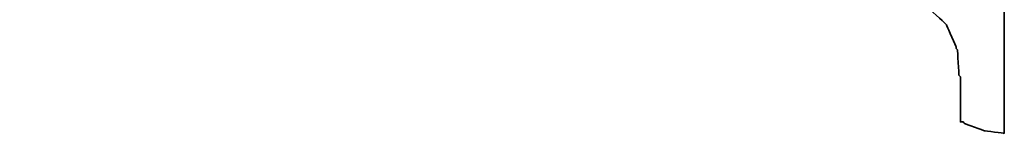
# Model space of a CAD drawing. Header units: millimetres. Extents: x 16.2 to 116, y 28.2 to 93.3.
# Tile 33 of 54: x 101.004 to 102.518, y 55.829 to 56.004. Entities that reach past the tile are written whole.
import ezdxf

# ---------------------------------------------------------------- set-up
doc = ezdxf.new("R2010")
doc.units = ezdxf.units.MM
doc.layers.add('DIM', color=4, linetype='Continuous')
doc.layers.add('layer 1', color=7, linetype='Continuous')

# ---------------------------------------------------------------- blocks, each defined once
blk = doc.blocks.new('TBI MOTION logo(完整正式版)')
at = {"layer": 'layer 1', "color": 22, "lineweight": 35}
blk.add_open_spline([(-40.59125, -7.943749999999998), (-40.59125, -7.943749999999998), (-40.97375, -7.943749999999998), (-40.97375, -7.943749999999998), (-40.97375, -7.943749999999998), (-40.97375, -7.943749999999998), (-41.38125, -7.943749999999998), (-41.38125, -7.943749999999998), (-41.38125, -7.943749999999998), (-41.38125, -7.943749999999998), (-41.54874999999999, -7.943749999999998), (-41.54874999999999, -7.943749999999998), (-41.54874999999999, -7.943749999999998), (-41.54874999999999, -7.943749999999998), (-41.59875, -7.943749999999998), (-41.59875, -7.943749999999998), (-41.59875, -7.943749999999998), (-41.59875, -7.943749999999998), (-41.88374999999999, -7.943749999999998), (-41.88374999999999, -7.943749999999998), (-41.88374999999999, -7.943749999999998), (-41.88374999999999, -7.943749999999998), (-41.90875, -7.91875), (-41.90875, -7.91875), (-41.90875, -7.91875), (-41.90875, -7.91875), (-42.19875, -7.871249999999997), (-42.19875, -7.871249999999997), (-42.19875, -7.871249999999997), (-42.19875, -7.871249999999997), (-42.43875, -7.82375), (-42.43875, -7.82375), (-42.43875, -7.82375), (-42.43875, -7.82375), (-42.45875, -7.82375), (-42.45875, -7.82375), (-42.45875, -7.82375), (-42.45875, -7.82375), (-42.48624999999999, -7.82375), (-42.48624999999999, -7.82375), (-42.48624999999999, -7.82375), (-42.48624999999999, -7.82375), (-42.67625, -7.723749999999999), (-42.67625, -7.723749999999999), (-42.67625, -7.723749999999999), (-42.67625, -7.723749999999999), (-42.70125, -7.70375), (-42.70125, -7.70375), (-42.70125, -7.70375), (-42.70125, -7.70375), (-42.72375, -7.678749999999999), (-42.72375, -7.678749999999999), (-42.72375, -7.678749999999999), (-42.72375, -7.678749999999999), (-42.86875, -7.488749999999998), (-42.86875, -7.488749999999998), (-42.86875, -7.488749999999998), (-42.86875, -7.488749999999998), (-42.89374999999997, -7.438749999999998), (-42.89374999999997, -7.438749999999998), (-42.89374999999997, -7.438749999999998), (-42.89374999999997, -7.438749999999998), (-42.91875, -7.388749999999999), (-42.91875, -7.388749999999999), (-42.91875, -7.388749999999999), (-42.91875, -7.388749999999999), (-42.93874999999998, -7.12875), (-42.93874999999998, -7.12875), (-42.93874999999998, -7.12875), (-42.93874999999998, -7.12875), (-42.96375, -7.103749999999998), (-42.96375, -7.103749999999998), (-42.96375, -7.103749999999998), (-42.96375, -7.103749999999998), (-42.96375, -7.053749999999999), (-42.96375, -7.053749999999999), (-42.96375, -7.053749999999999), (-42.96375, -7.053749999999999), (-42.96375, -7.00875), (-42.96375, -7.00875), (-42.96375, -7.00875), (-42.96375, -7.00875), (-42.91875, -6.69625), (-42.91875, -6.69625), (-42.91875, -6.69625), (-42.91875, -6.69625), (-42.91875, -6.62375), (-42.91875, -6.62375), (-42.91875, -6.62375), (-42.91875, -6.62375), (-42.91875, -6.59625), (-42.91875, -6.59625), (-42.91875, -6.59625), (-42.91875, -6.59625), (-42.91875, -6.57375), (-42.91875, -6.57375), (-42.91875, -6.57375), (-42.91875, -6.57375), (-42.91875, -6.528749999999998), (-42.91875, -6.528749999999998), (-42.91875, -6.528749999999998), (-42.91875, -6.528749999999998), (-42.89374999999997, -6.50375), (-42.89374999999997, -6.50375), (-42.89374999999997, -6.50375), (-42.89374999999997, -6.50375), (-42.84374999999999, -6.38375), (-42.84374999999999, -6.38375), (-42.84374999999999, -6.38375), (-42.84374999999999, -6.38375), (-42.84374999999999, -6.358749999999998), (-42.84374999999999, -6.358749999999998), (-42.84374999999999, -6.358749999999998), (-42.84374999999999, -6.358749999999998), (-42.74625, -6.143749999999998), (-42.74625, -6.143749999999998), (-42.74625, -6.143749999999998), (-42.74625, -6.143749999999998), (-42.70125, -5.853749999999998), (-42.70125, -5.853749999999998), (-42.70125, -5.853749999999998), (-42.70125, -5.853749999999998), (-42.60374999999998, -5.47125), (-42.60374999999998, -5.47125), (-42.60374999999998, -5.47125), (-42.60374999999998, -5.47125), (-42.60374999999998, -5.44875), (-42.60374999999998, -5.44875), (-42.60374999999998, -5.44875), (-42.60374999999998, -5.44875), (-42.38875, -4.678749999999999), (-42.38875, -4.678749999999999), (-42.38875, -4.678749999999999), (-42.38875, -4.678749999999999), (-42.36375, -4.653749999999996), (-42.36375, -4.653749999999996), (-42.36375, -4.653749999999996), (-42.36375, -4.653749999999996), (-42.12375, -3.69625), (-42.12375, -3.69625), (-42.12375, -3.69625), (-42.12375, -3.69625), (-42.12375, -3.67374), (-42.12375, -3.67374), (-42.12375, -3.67374), (-42.12375, -3.67374), (-41.78875, -2.593739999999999), (-41.78875, -2.593739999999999), (-41.78875, -2.593739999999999), (-41.78875, -2.593739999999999), (-41.18875, -0.19375), (-41.18875, -0.19375), (-41.18875, -0.19375), (-41.18875, -0.19375), (-40.54375, 2.20624), (-40.54375, 2.20624), (-40.54375, 2.20624), (-40.54375, 2.20624), (-40.25374999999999, 3.308749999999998), (-40.25374999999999, 3.308749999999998), (-40.25374999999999, 3.308749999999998), (-40.25374999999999, 3.308749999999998), (-39.98875, 4.27125), (-39.98875, 4.27125), (-39.98875, 4.27125), (-39.98875, 4.27125), (-39.77375, 5.131249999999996), (-39.77375, 5.131249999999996), (-39.77375, 5.131249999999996), (-39.77375, 5.131249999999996), (-39.67875, 5.47125), (-39.67875, 5.47125), (-39.67875, 5.47125), (-39.67875, 5.47125), (-39.60375, 5.756249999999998), (-39.60375, 5.756249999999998), (-39.60375, 5.756249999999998), (-39.60375, 5.756249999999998), (-39.60375, 5.78125), (-39.60375, 5.78125), (-39.60375, 5.78125), (-39.60375, 5.78125), (-39.50875, 5.97125), (-39.50875, 5.97125), (-39.50875, 5.97125), (-39.50875, 5.97125), (-39.50875, 6.138749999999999), (-39.50875, 6.138749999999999), (-39.50875, 6.138749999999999), (-39.50875, 6.138749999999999), (-39.48625, 6.166249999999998), (-39.48625, 6.166249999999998), (-39.48625, 6.166249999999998), (-39.48625, 6.166249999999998), (-39.46125, 6.286249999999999), (-39.46125, 6.286249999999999), (-39.46125, 6.286249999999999), (-39.46125, 6.286249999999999), (-39.46125, 6.426249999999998), (-39.46125, 6.426249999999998), (-39.46125, 6.426249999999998), (-39.46125, 6.426249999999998), (-39.41375, 6.426249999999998), (-39.41375, 6.426249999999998), (-39.41375, 6.426249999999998), (-39.41375, 6.426249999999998), (-39.29375, 6.69125), (-39.29375, 6.69125), (-39.29375, 6.69125), (-39.29375, 6.69125), (-39.26875, 6.741249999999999), (-39.26875, 6.741249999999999), (-39.26875, 6.741249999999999), (-39.26875, 6.741249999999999), (-39.24375, 6.76625), (-39.24375, 6.76625), (-39.24375, 6.76625), (-39.24375, 6.76625), (-38.98375, 7.006239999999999), (-38.98375, 7.006239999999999), (-38.98375, 7.006239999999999), (-38.98375, 7.006239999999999), (-38.95625, 7.026239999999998), (-38.95625, 7.026239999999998), (-38.95625, 7.026239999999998), (-38.95625, 7.026239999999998), (-38.78875, 7.126239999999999), (-38.78875, 7.126239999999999), (-38.78875, 7.126239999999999), (-38.78875, 7.126239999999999), (-38.76375, 7.126239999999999), (-38.76375, 7.126239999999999), (-38.76375, 7.126239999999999), (-38.76375, 7.126239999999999), (-38.74375, 7.126239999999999), (-38.74375, 7.126239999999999), (-38.74375, 7.126239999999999), (-38.74375, 7.126239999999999), (-38.52875, 7.171249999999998), (-38.52875, 7.171249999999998), (-38.52875, 7.171249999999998), (-38.52875, 7.171249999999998), (-38.52875, 7.196239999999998), (-38.52875, 7.196239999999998), (-38.52875, 7.196239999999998), (-38.52875, 7.196239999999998), (-38.50375, 7.196239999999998), (-38.50375, 7.196239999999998), (-38.50375, 7.196239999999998), (-38.50375, 7.196239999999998), (-38.26125, 7.21875), (-38.26125, 7.21875), (-38.26125, 7.21875), (-38.26125, 7.21875), (-38.23875000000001, 7.246239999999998), (-38.23875000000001, 7.246239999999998), (-38.23875000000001, 7.246239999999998), (-38.23875000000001, 7.246239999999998), (-38.21625, 7.246239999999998), (-38.21625, 7.246239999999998), (-38.21625, 7.246239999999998), (-38.21625, 7.246239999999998), (-38.18875, 7.246239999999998), (-38.18875, 7.246239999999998), (-38.18875, 7.246239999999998), (-38.18875, 7.246239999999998), (-37.90375, 7.246239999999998), (-37.90375, 7.246239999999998), (-37.90375, 7.246239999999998), (-37.90375, 7.246239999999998), (-37.85375, 7.246239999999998), (-37.85375, 7.246239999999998), (-37.85375, 7.246239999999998), (-37.85375, 7.246239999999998), (-37.75875, 7.246239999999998), (-37.75875, 7.246239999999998), (-37.75875, 7.246239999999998), (-37.75875, 7.246239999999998), (-37.42375, 7.246239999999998), (-37.42375, 7.246239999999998), (-37.42375, 7.246239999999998), (-37.42375, 7.246239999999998), (-37.08875, 7.246239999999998), (-37.08875, 7.246239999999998), (-37.08875, 7.246239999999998), (-37.08875, 7.246239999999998), (-37.06375, 7.246239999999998), (-37.06375, 7.246239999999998), (-37.06375, 7.246239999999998), (-37.06375, 7.246239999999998), (-37.06375, 7.266239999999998), (-37.06375, 7.266239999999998), (-37.06375, 7.266239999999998), (-37.06375, 7.266239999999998), (-37.03875, 7.291249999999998), (-37.03875, 7.291249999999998), (-37.03875, 7.291249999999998), (-37.03875, 7.291249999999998), (-37.03875, 7.31625), (-37.03875, 7.31625), (-37.03875, 7.31625), (-37.03875, 7.31625), (-36.94125, 7.676249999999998), (-36.94125, 7.676249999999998), (-36.94125, 7.676249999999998), (-36.94125, 7.676249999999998), (-36.86875, 7.98625), (-36.86875, 7.98625), (-36.86875, 7.98625), (-36.86875, 7.98625), (-36.98875000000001, 7.98625), (-36.98875000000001, 7.98625), (-36.98875000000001, 7.98625), (-36.98875000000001, 7.98625), (-37.42375, 7.98625), (-37.42375, 7.98625), (-37.42375, 7.98625), (-37.42375, 7.98625), (-37.94875, 7.98625), (-37.94875, 7.98625), (-37.94875, 7.98625), (-37.94875, 7.98625), (-38.57375, 7.98625), (-38.57375, 7.98625), (-38.57375, 7.98625), (-38.57375, 7.98625), (-39.29375, 7.98625), (-39.29375, 7.98625), (-39.29375, 7.98625), (-39.29375, 7.98625), (-40.82875, 7.98625), (-40.82875, 7.98625), (-40.82875, 7.98625), (-40.82875, 7.98625), (-42.36375, 7.98625), (-42.36375, 7.98625), (-42.36375, 7.98625), (-42.36375, 7.98625), (-43.08375, 7.98625), (-43.08375, 7.98625), (-43.08375, 7.98625), (-43.08375, 7.98625), (-43.70875, 7.98625), (-43.70875, 7.98625), (-43.70875, 7.98625), (-43.70875, 7.98625), (-44.23375, 7.98625), (-44.23375, 7.98625), (-44.23375, 7.98625), (-44.23375, 7.98625), (-44.66875, 7.98625), (-44.66875, 7.98625), (-44.66875, 7.98625), (-44.66875, 7.98625), (-44.88375, 7.98625), (-44.88375, 7.98625), (-44.88375, 7.98625), (-44.88375, 7.98625), (-44.90874999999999, 7.94125), (-44.90874999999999, 7.94125), (-44.90874999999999, 7.94125), (-44.90874999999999, 7.94125), (-44.90874999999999, 7.916249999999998), (-44.90874999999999, 7.916249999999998), (-44.90874999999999, 7.916249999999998), (-44.90874999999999, 7.916249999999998), (-45.00375, 7.55625), (-45.00375, 7.55625), (-45.00375, 7.55625), (-45.00375, 7.55625), (-45.05374999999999, 7.246239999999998), (-45.05374999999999, 7.246239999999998), (-45.05374999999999, 7.246239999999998), (-45.05374999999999, 7.246239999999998), (-44.61875, 7.246239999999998), (-44.61875, 7.246239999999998), (-44.61875, 7.246239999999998), (-44.61875, 7.246239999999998), (-44.11375, 7.246239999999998), (-44.11375, 7.246239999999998), (-44.11375, 7.246239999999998), (-44.11375, 7.246239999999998), (-43.99375, 7.246239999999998), (-43.99375, 7.246239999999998), (-43.99375, 7.246239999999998), (-43.99375, 7.246239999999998), (-43.94625, 7.246239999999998), (-43.94625, 7.246239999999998), (-43.94625, 7.246239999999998), (-43.94625, 7.246239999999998), (-43.92374, 7.246239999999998), (-43.92374, 7.246239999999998), (-43.92374, 7.246239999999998), (-43.92374, 7.246239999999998), (-43.65874999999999, 7.246239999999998), (-43.65874999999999, 7.246239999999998), (-43.65874999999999, 7.246239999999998), (-43.65874999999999, 7.246239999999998), (-43.63875, 7.21875), (-43.63875, 7.21875), (-43.63875, 7.21875), (-43.63875, 7.21875), (-43.46874999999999, 7.196239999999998), (-43.46874999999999, 7.196239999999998), (-43.46874999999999, 7.196239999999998), (-43.46874999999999, 7.196239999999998), (-43.39875, 7.196239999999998), (-43.39875, 7.196239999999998), (-43.39875, 7.196239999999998), (-43.39875, 7.196239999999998), (-43.37125, 7.171249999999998), (-43.37125, 7.171249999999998), (-43.37125, 7.171249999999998), (-43.37125, 7.171249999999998), (-43.34875, 7.171249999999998), (-43.34875, 7.171249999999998), (-43.34875, 7.171249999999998), (-43.34875, 7.171249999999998), (-43.20375, 7.126239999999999), (-43.20375, 7.126239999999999), (-43.20375, 7.126239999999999), (-43.20375, 7.126239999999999), (-43.05875, 7.076239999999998), (-43.05875, 7.076239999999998), (-43.05875, 7.076239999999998), (-43.05875, 7.076239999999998), (-43.01375, 7.076239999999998), (-43.01375, 7.076239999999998), (-43.01375, 7.076239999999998), (-43.01375, 7.076239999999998), (-42.98875, 7.026239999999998), (-42.98875, 7.026239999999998), (-42.98875, 7.026239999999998), (-42.98875, 7.026239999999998), (-42.79874999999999, 6.86125), (-42.79874999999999, 6.86125), (-42.79874999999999, 6.86125), (-42.79874999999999, 6.86125), (-42.77375, 6.81125), (-42.77375, 6.81125), (-42.77375, 6.81125), (-42.77375, 6.81125), (-42.74625, 6.76625), (-42.74625, 6.76625), (-42.74625, 6.76625), (-42.74625, 6.76625), (-42.72375, 6.47625), (-42.72375, 6.47625), (-42.72375, 6.47625), (-42.72375, 6.47625), (-42.70125, 6.45124), (-42.70125, 6.45124), (-42.70125, 6.45124), (-42.70125, 6.45124), (-42.70125, 6.426249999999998), (-42.70125, 6.426249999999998), (-42.70125, 6.426249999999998), (-42.70125, 6.426249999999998), (-42.72375, 6.40625), (-42.72375, 6.40625), (-42.72375, 6.40625), (-42.72375, 6.40625), (-42.74625, 5.97125), (-42.74625, 5.97125), (-42.74625, 5.97125), (-42.74625, 5.97125), (-42.74625, 5.94625), (-42.74625, 5.94625), (-42.74625, 5.94625), (-42.74625, 5.94625), (-42.74625, 5.926249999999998), (-42.74625, 5.926249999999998), (-42.74625, 5.926249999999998), (-42.74625, 5.926249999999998), (-42.77375, 5.876249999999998), (-42.77375, 5.876249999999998), (-42.77375, 5.876249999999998), (-42.77375, 5.876249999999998), (-42.81875, 5.80625), (-42.81875, 5.80625), (-42.81875, 5.80625), (-42.81875, 5.80625), (-42.86875, 5.63625), (-42.86875, 5.63625), (-42.86875, 5.63625), (-42.86875, 5.63625), (-42.91875, 5.39625), (-42.91875, 5.39625), (-42.91875, 5.39625), (-42.91875, 5.39625), (-42.91875, 5.37124), (-42.91875, 5.37124), (-42.91875, 5.37124), (-42.91875, 5.37124), (-43.01375, 5.10874), (-43.01375, 5.10874), (-43.01375, 5.10874), (-43.01375, 5.10874), (-43.10875, 4.771239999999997), (-43.10875, 4.771239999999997), (-43.10875, 4.771239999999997), (-43.10875, 4.771239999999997), (-43.29875, 3.956249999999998), (-43.29875, 3.956249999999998), (-43.29875, 3.956249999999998), (-43.29875, 3.956249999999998), (-43.58875, 2.951249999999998), (-43.58875, 2.951249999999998), (-43.58875, 2.951249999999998), (-43.58875, 2.951249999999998), (-43.87375, 1.87125), (-43.87375, 1.87125), (-43.87375, 1.87125), (-43.87375, 1.87125), (-44.52625, -0.50374), (-44.52625, -0.50374), (-44.52625, -0.50374), (-44.52625, -0.50374), (-45.14874999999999, -2.853749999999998), (-45.14874999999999, -2.853749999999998), (-45.14874999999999, -2.853749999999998), (-45.14874999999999, -2.853749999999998), (-45.43375, -3.95875), (-45.43375, -3.95875), (-45.43375, -3.95875), (-45.43375, -3.95875), (-45.69874999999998, -4.96875), (-45.69874999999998, -4.96875), (-45.69874999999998, -4.96875), (-45.69874999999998, -4.96875), (-45.91375, -5.78375), (-45.91375, -5.78375), (-45.91375, -5.78375), (-45.91375, -5.78375), (-46.01374999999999, -6.11875), (-46.01374999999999, -6.11875), (-46.01374999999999, -6.11875), (-46.01374999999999, -6.11875), (-46.01374999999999, -6.143749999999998), (-46.01374999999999, -6.143749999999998), (-46.01374999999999, -6.143749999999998), (-46.01374999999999, -6.143749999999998), (-46.10875, -6.40875), (-46.10875, -6.40875), (-46.10875, -6.40875), (-46.10875, -6.40875), (-46.15375, -6.648749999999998), (-46.15375, -6.648749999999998), (-46.15375, -6.648749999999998), (-46.15375, -6.648749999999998), (-46.20375, -6.83875), (-46.20375, -6.83875), (-46.20375, -6.83875), (-46.20375, -6.83875), (-46.22874999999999, -6.933749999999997), (-46.22874999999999, -6.933749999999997), (-46.22874999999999, -6.933749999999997), (-46.22874999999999, -6.933749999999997), (-46.22874999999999, -7.07875), (-46.22874999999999, -7.07875), (-46.22874999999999, -7.07875), (-46.22874999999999, -7.07875), (-46.27374999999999, -7.07875), (-46.27374999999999, -7.07875), (-46.27374999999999, -7.07875), (-46.27374999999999, -7.07875), (-46.39375, -7.34375), (-46.39375, -7.34375), (-46.39375, -7.34375), (-46.39375, -7.34375), (-46.39375, -7.36875), (-46.39375, -7.36875), (-46.39375, -7.36875), (-46.39375, -7.36875), (-46.42125, -7.388749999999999), (-46.42125, -7.388749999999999), (-46.42125, -7.388749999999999), (-46.42125, -7.388749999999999), (-46.68375, -7.678749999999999), (-46.68375, -7.678749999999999), (-46.68375, -7.678749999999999), (-46.68375, -7.678749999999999), (-46.70875, -7.70375), (-46.70875, -7.70375), (-46.70875, -7.70375), (-46.70875, -7.70375), (-46.75374999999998, -7.723749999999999), (-46.75374999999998, -7.723749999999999), (-46.75374999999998, -7.723749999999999), (-46.75374999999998, -7.723749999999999), (-47.08874999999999, -7.871249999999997), (-47.08874999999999, -7.871249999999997), (-47.08874999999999, -7.871249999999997), (-47.08874999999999, -7.871249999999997), (-47.11625, -7.871249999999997), (-47.11625, -7.871249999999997), (-47.11625, -7.871249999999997), (-47.11625, -7.871249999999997), (-47.13875, -7.893749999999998), (-47.13875, -7.893749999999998), (-47.13875, -7.893749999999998), (-47.13875, -7.893749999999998), (-47.56874999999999, -7.91875), (-47.56874999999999, -7.91875), (-47.56874999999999, -7.91875), (-47.56874999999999, -7.91875), (-47.59624999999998, -7.943749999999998), (-47.59624999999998, -7.943749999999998), (-47.59624999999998, -7.943749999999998), (-47.59624999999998, -7.943749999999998), (-47.64375, -7.943749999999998), (-47.64375, -7.943749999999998), (-47.64375, -7.943749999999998), (-47.64375, -7.943749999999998), (-47.73625, -7.943749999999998), (-47.73625, -7.943749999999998), (-47.73625, -7.943749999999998), (-47.73625, -7.943749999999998), (-48.07375, -7.943749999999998), (-48.07375, -7.943749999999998), (-48.07375, -7.943749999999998), (-48.07375, -7.943749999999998), (-48.36125, -7.943749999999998), (-48.36125, -7.943749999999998), (-48.36125, -7.943749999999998), (-48.36125, -7.943749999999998), (-48.36125, -7.966249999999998), (-48.36125, -7.966249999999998), (-48.36125, -7.966249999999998), (-48.36125, -7.966249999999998), (-48.36125, -7.991249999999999), (-48.36125, -7.991249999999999), (-48.36125, -7.991249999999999), (-48.36125, -7.991249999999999), (-48.38875, -8.013749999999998), (-48.38875, -8.013749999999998), (-48.38875, -8.013749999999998), (-48.38875, -8.013749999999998), (-48.50875, -8.34875), (-48.50875, -8.34875), (-48.50875, -8.34875), (-48.50875, -8.34875), (-48.55375, -8.68625), (-48.55375, -8.68625), (-48.55375, -8.68625), (-48.55375, -8.68625), (-48.45875, -8.68625), (-48.45875, -8.68625), (-48.45875, -8.68625), (-48.45875, -8.68625), (-48.07375, -8.68625), (-48.07375, -8.68625), (-48.07375, -8.68625), (-48.07375, -8.68625), (-47.52374999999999, -8.68625), (-47.52374999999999, -8.68625), (-47.52374999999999, -8.68625), (-47.52374999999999, -8.68625), (-46.92375, -8.68625), (-46.92375, -8.68625), (-46.92375, -8.68625), (-46.92375, -8.68625), (-46.25375, -8.68625), (-46.25375, -8.68625), (-46.25375, -8.68625), (-46.25375, -8.68625), (-46.20375, -8.68625), (-46.20375, -8.68625), (-46.20375, -8.68625), (-46.20375, -8.68625), (-44.71375, -8.68625), (-44.71375, -8.68625), (-44.71375, -8.68625), (-44.71375, -8.68625), (-43.22874999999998, -8.68625), (-43.22874999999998, -8.68625), (-43.22874999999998, -8.68625), (-43.22874999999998, -8.68625), (-42.55875, -8.68625), (-42.55875, -8.68625), (-42.55875, -8.68625), (-42.55875, -8.68625), (-42.50874999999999, -8.68625), (-42.50874999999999, -8.68625), (-42.50874999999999, -8.68625), (-42.50874999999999, -8.68625), (-41.93375, -8.68625), (-41.93375, -8.68625), (-41.93375, -8.68625), (-41.93375, -8.68625), (-41.38125, -8.68625), (-41.38125, -8.68625), (-41.38125, -8.68625), (-41.38125, -8.68625), (-40.97375, -8.68625), (-40.97375, -8.68625), (-40.97375, -8.68625), (-40.97375, -8.68625), (-40.78125, -8.68625), (-40.78125, -8.68625), (-40.78125, -8.68625), (-40.78125, -8.68625), (-40.78125, -8.638749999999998), (-40.78125, -8.638749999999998), (-40.78125, -8.638749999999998), (-40.78125, -8.638749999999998), (-40.75874999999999, -8.638749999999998), (-40.75874999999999, -8.638749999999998), (-40.75874999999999, -8.638749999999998), (-40.75874999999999, -8.638749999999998), (-40.66374999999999, -8.27875), (-40.66374999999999, -8.27875), (-40.66374999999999, -8.27875), (-40.66374999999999, -8.27875), (-40.59125, -7.943749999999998), (-40.59125, -7.943749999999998)], degree=3, knots=[0, 0, 0, 0, 0.0055865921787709, 0.0055865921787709, 0.0055865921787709, 0.0055866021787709, 0.0111731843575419, 0.0111731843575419, 0.0111731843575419, 0.0111731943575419, 0.0167597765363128, 0.0167597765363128, 0.0167597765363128, 0.0167597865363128, 0.0223463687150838, 0.0223463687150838, 0.0223463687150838, 0.0223463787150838, 0.0279329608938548, 0.0279329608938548, 0.0279329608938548, 0.0279329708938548, 0.0335195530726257, 0.0335195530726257, 0.0335195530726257, 0.0335195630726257, 0.0391061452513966, 0.0391061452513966, 0.0391061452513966, 0.0391061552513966, 0.0446927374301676, 0.0446927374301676, 0.0446927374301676, 0.0446927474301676, 0.0502793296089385, 0.0502793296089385, 0.0502793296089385, 0.0502793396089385, 0.0558659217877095, 0.0558659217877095, 0.0558659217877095, 0.0558659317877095, 0.0614525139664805, 0.0614525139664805, 0.0614525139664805, 0.0614525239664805, 0.0670391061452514, 0.0670391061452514, 0.0670391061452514, 0.0670391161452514, 0.0726256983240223, 0.0726256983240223, 0.0726256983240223, 0.0726257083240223, 0.0782122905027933, 0.0782122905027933, 0.0782122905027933, 0.0782123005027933, 0.0837988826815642, 0.0837988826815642, 0.0837988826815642, 0.0837988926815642, 0.0893854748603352, 0.0893854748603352, 0.0893854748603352, 0.0893854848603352, 0.0949720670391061, 0.0949720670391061, 0.0949720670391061, 0.0949720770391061, 0.1005586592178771, 0.1005586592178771, 0.1005586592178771, 0.1005586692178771, 0.106145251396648, 0.106145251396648, 0.106145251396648, 0.106145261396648, 0.1117318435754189, 0.1117318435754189, 0.1117318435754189, 0.1117318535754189, 0.1173184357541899, 0.1173184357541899, 0.1173184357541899, 0.1173184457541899, 0.1229050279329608, 0.1229050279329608, 0.1229050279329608, 0.1229050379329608, 0.1284916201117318, 0.1284916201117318, 0.1284916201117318, 0.1284916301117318, 0.1340782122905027, 0.1340782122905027, 0.1340782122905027, 0.1340782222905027, 0.1396648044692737, 0.1396648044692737, 0.1396648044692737, 0.1396648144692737, 0.1452513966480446, 0.1452513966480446, 0.1452513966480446, 0.1452514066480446, 0.1508379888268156, 0.1508379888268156, 0.1508379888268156, 0.1508379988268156, 0.1564245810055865, 0.1564245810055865, 0.1564245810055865, 0.1564245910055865, 0.1620111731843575, 0.1620111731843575, 0.1620111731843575, 0.1620111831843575, 0.1675977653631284, 0.1675977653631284, 0.1675977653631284, 0.1675977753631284, 0.1731843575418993, 0.1731843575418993, 0.1731843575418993, 0.1731843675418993, 0.1787709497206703, 0.1787709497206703, 0.1787709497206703, 0.1787709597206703, 0.1843575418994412, 0.1843575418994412, 0.1843575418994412, 0.1843575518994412, 0.1899441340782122, 0.1899441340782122, 0.1899441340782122, 0.1899441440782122, 0.1955307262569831, 0.1955307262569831, 0.1955307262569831, 0.1955307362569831, 0.2011173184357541, 0.2011173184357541, 0.2011173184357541, 0.2011173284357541, 0.206703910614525, 0.206703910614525, 0.206703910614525, 0.206703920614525, 0.2122905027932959, 0.2122905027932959, 0.2122905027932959, 0.2122905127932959, 0.2178770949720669, 0.2178770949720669, 0.2178770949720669, 0.2178771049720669, 0.2234636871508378, 0.2234636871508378, 0.2234636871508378, 0.2234636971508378, 0.2290502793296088, 0.2290502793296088, 0.2290502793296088, 0.2290502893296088, 0.2346368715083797, 0.2346368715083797, 0.2346368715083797, 0.2346368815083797, 0.2402234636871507, 0.2402234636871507, 0.2402234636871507, 0.2402234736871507, 0.2458100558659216, 0.2458100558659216, 0.2458100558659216, 0.2458100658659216, 0.2513966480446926, 0.2513966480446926, 0.2513966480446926, 0.2513966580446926, 0.2569832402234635, 0.2569832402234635, 0.2569832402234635, 0.2569832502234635, 0.2625698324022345, 0.2625698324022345, 0.2625698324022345, 0.2625698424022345, 0.2681564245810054, 0.2681564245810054, 0.2681564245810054, 0.2681564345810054, 0.2737430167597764, 0.2737430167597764, 0.2737430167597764, 0.2737430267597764, 0.2793296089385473, 0.2793296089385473, 0.2793296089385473, 0.2793296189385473, 0.2849162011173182, 0.2849162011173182, 0.2849162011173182, 0.2849162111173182, 0.2905027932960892, 0.2905027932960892, 0.2905027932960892, 0.2905028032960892, 0.2960893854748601, 0.2960893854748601, 0.2960893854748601, 0.29608939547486, 0.3016759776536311, 0.3016759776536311, 0.3016759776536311, 0.3016759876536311, 0.3072625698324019, 0.3072625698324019, 0.3072625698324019, 0.3072625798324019, 0.312849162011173, 0.312849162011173, 0.312849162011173, 0.312849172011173, 0.3184357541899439, 0.3184357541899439, 0.3184357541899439, 0.3184357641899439, 0.3240223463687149, 0.3240223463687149, 0.3240223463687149, 0.3240223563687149, 0.3296089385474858, 0.3296089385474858, 0.3296089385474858, 0.3296089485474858, 0.3351955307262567, 0.3351955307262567, 0.3351955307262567, 0.3351955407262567, 0.3407821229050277, 0.3407821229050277, 0.3407821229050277, 0.3407821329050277, 0.3463687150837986, 0.3463687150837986, 0.3463687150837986, 0.3463687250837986, 0.3519553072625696, 0.3519553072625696, 0.3519553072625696, 0.3519553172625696, 0.3575418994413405, 0.3575418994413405, 0.3575418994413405, 0.3575419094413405, 0.3631284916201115, 0.3631284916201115, 0.3631284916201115, 0.3631285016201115, 0.3687150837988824, 0.3687150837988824, 0.3687150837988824, 0.3687150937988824, 0.3743016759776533, 0.3743016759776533, 0.3743016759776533, 0.3743016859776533, 0.3798882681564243, 0.3798882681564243, 0.3798882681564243, 0.3798882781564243, 0.3854748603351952, 0.3854748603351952, 0.3854748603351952, 0.3854748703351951, 0.3910614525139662, 0.3910614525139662, 0.3910614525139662, 0.3910614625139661, 0.3966480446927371, 0.3966480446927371, 0.3966480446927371, 0.3966480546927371, 0.4022346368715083, 0.4022346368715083, 0.4022346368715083, 0.4022346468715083, 0.407821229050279, 0.407821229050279, 0.407821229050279, 0.4078212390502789, 0.4134078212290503, 0.4134078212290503, 0.4134078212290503, 0.4134078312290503, 0.4189944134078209, 0.4189944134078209, 0.4189944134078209, 0.4189944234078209, 0.4245810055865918, 0.4245810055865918, 0.4245810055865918, 0.4245810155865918, 0.4301675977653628, 0.4301675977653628, 0.4301675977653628, 0.4301676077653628, 0.4357541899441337, 0.4357541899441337, 0.4357541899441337, 0.4357541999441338, 0.4413407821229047, 0.4413407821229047, 0.4413407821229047, 0.4413407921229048, 0.4469273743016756, 0.4469273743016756, 0.4469273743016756, 0.4469273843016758, 0.4525139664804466, 0.4525139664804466, 0.4525139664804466, 0.4525139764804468, 0.4581005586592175, 0.4581005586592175, 0.4581005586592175, 0.4581005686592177, 0.4636871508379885, 0.4636871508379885, 0.4636871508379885, 0.4636871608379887, 0.4692737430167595, 0.4692737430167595, 0.4692737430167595, 0.4692737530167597, 0.4748603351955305, 0.4748603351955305, 0.4748603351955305, 0.4748603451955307, 0.4804469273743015, 0.4804469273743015, 0.4804469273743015, 0.4804469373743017, 0.4860335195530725, 0.4860335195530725, 0.4860335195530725, 0.4860335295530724, 0.4916201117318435, 0.4916201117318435, 0.4916201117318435, 0.4916201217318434, 0.4972067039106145, 0.4972067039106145, 0.4972067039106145, 0.4972067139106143, 0.5027932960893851, 0.5027932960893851, 0.5027932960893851, 0.5027933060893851, 0.5083798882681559, 0.5083798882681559, 0.5083798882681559, 0.508379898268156, 0.513966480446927, 0.513966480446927, 0.513966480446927, 0.5139664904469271, 0.519553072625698, 0.519553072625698, 0.519553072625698, 0.5195530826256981, 0.5251396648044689, 0.5251396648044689, 0.5251396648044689, 0.525139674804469, 0.53072625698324, 0.53072625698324, 0.53072625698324, 0.5307262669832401, 0.536312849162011, 0.536312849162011, 0.536312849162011, 0.5363128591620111, 0.541899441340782, 0.541899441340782, 0.541899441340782, 0.5418994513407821, 0.5474860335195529, 0.5474860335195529, 0.5474860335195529, 0.547486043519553, 0.553072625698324, 0.553072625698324, 0.553072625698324, 0.5530726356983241, 0.5586592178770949, 0.5586592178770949, 0.5586592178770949, 0.558659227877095, 0.5642458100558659, 0.5642458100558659, 0.5642458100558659, 0.564245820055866, 0.569832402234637, 0.569832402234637, 0.569832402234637, 0.5698324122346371, 0.5754189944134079, 0.5754189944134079, 0.5754189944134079, 0.575419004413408, 0.5810055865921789, 0.5810055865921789, 0.5810055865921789, 0.581005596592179, 0.5865921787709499, 0.5865921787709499, 0.5865921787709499, 0.5865921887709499, 0.592178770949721, 0.592178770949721, 0.592178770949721, 0.5921787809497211, 0.5977653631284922, 0.5977653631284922, 0.5977653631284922, 0.5977653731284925, 0.6033519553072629, 0.6033519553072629, 0.6033519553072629, 0.6033519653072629, 0.6089385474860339, 0.6089385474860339, 0.6089385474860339, 0.608938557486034, 0.6145251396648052, 0.6145251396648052, 0.6145251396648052, 0.6145251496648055, 0.6201117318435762, 0.6201117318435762, 0.6201117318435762, 0.6201117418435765, 0.6256983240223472, 0.6256983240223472, 0.6256983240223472, 0.6256983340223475, 0.6312849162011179, 0.6312849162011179, 0.6312849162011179, 0.631284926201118, 0.6368715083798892, 0.6368715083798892, 0.6368715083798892, 0.6368715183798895, 0.6424581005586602, 0.6424581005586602, 0.6424581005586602, 0.6424581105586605, 0.6480446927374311, 0.6480446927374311, 0.6480446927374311, 0.6480447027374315, 0.6536312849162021, 0.6536312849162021, 0.6536312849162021, 0.6536312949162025, 0.6592178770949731, 0.6592178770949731, 0.6592178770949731, 0.6592178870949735, 0.6648044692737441, 0.6648044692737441, 0.6648044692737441, 0.6648044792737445, 0.6703910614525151, 0.6703910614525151, 0.6703910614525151, 0.6703910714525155, 0.6759776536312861, 0.6759776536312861, 0.6759776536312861, 0.6759776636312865, 0.6815642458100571, 0.6815642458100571, 0.6815642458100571, 0.6815642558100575, 0.6871508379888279, 0.6871508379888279, 0.6871508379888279, 0.687150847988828, 0.6927374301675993, 0.6927374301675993, 0.6927374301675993, 0.6927374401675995, 0.6983240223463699, 0.6983240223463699, 0.6983240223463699, 0.69832403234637, 0.7039106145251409, 0.7039106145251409, 0.7039106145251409, 0.703910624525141, 0.7094972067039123, 0.7094972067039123, 0.7094972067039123, 0.7094972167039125, 0.7150837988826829, 0.7150837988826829, 0.7150837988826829, 0.715083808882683, 0.7206703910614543, 0.7206703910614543, 0.7206703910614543, 0.7206704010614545, 0.7262569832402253, 0.7262569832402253, 0.7262569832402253, 0.7262569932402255, 0.7318435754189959, 0.7318435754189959, 0.7318435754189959, 0.731843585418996, 0.7374301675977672, 0.7374301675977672, 0.7374301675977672, 0.7374301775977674, 0.7430167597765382, 0.7430167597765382, 0.7430167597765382, 0.7430167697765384, 0.7486033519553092, 0.7486033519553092, 0.7486033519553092, 0.7486033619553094, 0.7541899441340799, 0.7541899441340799, 0.7541899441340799, 0.75418995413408, 0.7597765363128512, 0.7597765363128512, 0.7597765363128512, 0.7597765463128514, 0.7653631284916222, 0.7653631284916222, 0.7653631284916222, 0.7653631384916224, 0.7709497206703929, 0.7709497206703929, 0.7709497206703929, 0.770949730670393, 0.7765363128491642, 0.7765363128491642, 0.7765363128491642, 0.7765363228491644, 0.7821229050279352, 0.7821229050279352, 0.7821229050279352, 0.7821229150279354, 0.7877094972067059, 0.7877094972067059, 0.7877094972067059, 0.787709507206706, 0.7932960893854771, 0.7932960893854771, 0.7932960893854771, 0.7932960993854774, 0.7988826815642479, 0.7988826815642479, 0.7988826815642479, 0.798882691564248, 0.8044692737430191, 0.8044692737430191, 0.8044692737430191, 0.8044692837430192, 0.8100558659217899, 0.8100558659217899, 0.8100558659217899, 0.81005587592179, 0.8156424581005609, 0.8156424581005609, 0.8156424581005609, 0.815642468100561, 0.8212290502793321, 0.8212290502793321, 0.8212290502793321, 0.8212290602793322, 0.8268156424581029, 0.8268156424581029, 0.8268156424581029, 0.826815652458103, 0.8324022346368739, 0.8324022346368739, 0.8324022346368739, 0.8324022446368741, 0.8379888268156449, 0.8379888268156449, 0.8379888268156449, 0.837988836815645, 0.8435754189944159, 0.8435754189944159, 0.8435754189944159, 0.8435754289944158, 0.8491620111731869, 0.8491620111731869, 0.8491620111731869, 0.8491620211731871, 0.8547486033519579, 0.8547486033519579, 0.8547486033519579, 0.854748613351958, 0.8603351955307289, 0.8603351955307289, 0.8603351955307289, 0.860335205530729, 0.8659217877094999, 0.8659217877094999, 0.8659217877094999, 0.8659217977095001, 0.8715083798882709, 0.8715083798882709, 0.8715083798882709, 0.871508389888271, 0.8770949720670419, 0.8770949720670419, 0.8770949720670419, 0.877094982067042, 0.8826815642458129, 0.8826815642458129, 0.8826815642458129, 0.8826815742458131, 0.8882681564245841, 0.8882681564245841, 0.8882681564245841, 0.8882681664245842, 0.8938547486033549, 0.8938547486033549, 0.8938547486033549, 0.893854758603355, 0.8994413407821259, 0.8994413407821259, 0.8994413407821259, 0.8994413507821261, 0.9050279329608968, 0.9050279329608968, 0.9050279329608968, 0.9050279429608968, 0.910614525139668, 0.910614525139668, 0.910614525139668, 0.910614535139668, 0.9162011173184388, 0.9162011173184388, 0.9162011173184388, 0.9162011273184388, 0.92178770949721, 0.92178770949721, 0.92178770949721, 0.92178771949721, 0.9273743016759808, 0.9273743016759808, 0.9273743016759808, 0.9273743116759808, 0.932960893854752, 0.932960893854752, 0.932960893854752, 0.932960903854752, 0.9385474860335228, 0.9385474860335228, 0.9385474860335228, 0.9385474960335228, 0.9441340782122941, 0.9441340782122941, 0.9441340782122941, 0.9441340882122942, 0.9497206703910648, 0.9497206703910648, 0.9497206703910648, 0.9497206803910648, 0.955307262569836, 0.955307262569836, 0.955307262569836, 0.9553072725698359, 0.9608938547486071, 0.9608938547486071, 0.9608938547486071, 0.9608938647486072, 0.966480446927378, 0.966480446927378, 0.966480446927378, 0.9664804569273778, 0.9720670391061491, 0.9720670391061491, 0.9720670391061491, 0.9720670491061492, 0.97765363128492, 0.97765363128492, 0.97765363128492, 0.9776536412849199, 0.9832402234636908, 0.9832402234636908, 0.9832402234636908, 0.9832402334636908, 0.9888268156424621, 0.9888268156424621, 0.9888268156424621, 0.9888268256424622, 0.9944134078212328, 0.9944134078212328, 0.9944134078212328, 0.9944134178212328, 1, 1, 1, 1], dxfattribs=at)

msp = doc.modelspace()

# ---------------------------------------------------------------- block references
at = {"layer": 'DIM', "color": 7, "xscale": 0.0907909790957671, "yscale": 0.0907909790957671, "zscale": 0.0907909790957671, "rotation": 90}
msp.add_blockref('TBI MOTION logo(完整正式版)', (101.7294755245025, 60.2375193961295), dxfattribs=at)

doc.saveas('drawing.dxf')
